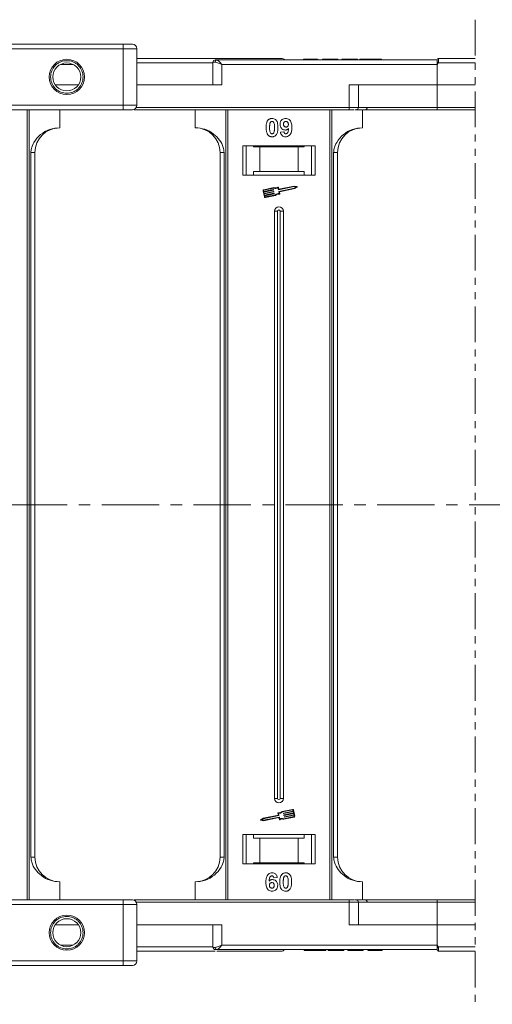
# Model space of a CAD drawing. Header units: millimetres. Extents: x -855 to 619, y 109 to 1142.
# Tile 25 of 74: x -14 to 91, y 332 to 550. Entities that reach past the tile are written whole.
import ezdxf

# ---------------------------------------------------------------- set-up
doc = ezdxf.new("R2010")
doc.units = ezdxf.units.MM
doc.linetypes.add('CENTERX2', pattern=[20.32, 12.7, -2.54, 2.54, -2.54])
doc.linetypes.add('PHANTOM2', pattern=[31.75, 15.875, -3.175, 3.175, -3.175, 3.175, -3.175])

msp = doc.modelspace()

# ---------------------------------------------------------------- linework, layer by layer
at = {"color": 3, "linetype": 'PHANTOM2', "lineweight": 9, "ltscale": 0.5}
msp.add_line((87.22, 550.023), (87.219, 331.99), dxfattribs=at)
at = {"color": 7, "linetype": 'Continuous', "lineweight": 15}
for p, q in [((9.356, 544.598), (-43.184, 544.598)), ((-43.184, 543.598), (9.356, 543.598)), ((9.356, 544.598), (9.356, 543.598)), ((9.356, 543.598), (9.356, 531.098)), ((12.356, 543.598), (9.356, 543.598)), ((12.356, 531.098), (12.356, 543.598)), ((78.786, 541.098), (30.079, 541.098)), ((49.222, 541.298), (49.222, 541.098)), ((50.766, 541.098), (50.766, 541.298)), ((52.318, 541.098), (52.318, 541.298)), ((52.427, 541.098), (52.427, 541.298)), ((53.453, 541.098), (53.453, 541.298)), ((53.453, 541.298), (54.414, 541.298)), ((54.414, 541.298), (54.414, 541.098)), ((54.414, 541.298), (56.529, 541.298)), ((56.529, 541.298), (56.529, 541.098)), ((56.529, 541.298), (56.85, 541.298)), ((56.85, 541.298), (56.85, 541.098)), ((57.683, 541.098), (57.683, 541.298)), ((57.683, 541.298), (61.209, 541.298)), ((61.209, 541.298), (61.209, 541.098)), ((61.722, 541.298), (61.722, 541.098)), ((64.101, 541.098), (64.101, 541.298)), ((66.465, 541.098), (66.465, 541.298)), ((78.786, 541.096), (78.786, 541.098)), ((79.136, 541.448), (79.136, 541.448)), ((-4.575, 540.098), (-1.713, 540.098)), ((29.198, 540.448), (12.356, 540.448)), ((29.198, 540.598), (29.198, 535.598)), ((29.707, 540.598), (29.198, 540.598)), ((31.198, 540.098), (78.786, 540.098)), ((31.198, 535.598), (31.198, 540.098)), ((79.02, 540.448), (78.786, 540.098)), ((78.786, 540.098), (78.786, 535.598)), ((87.22, 540.448), (79.02, 540.448)), ((-0.585, 535.598), (-5.702, 535.598)), ((12.356, 535.598), (31.198, 535.598)), ((59.374, 535.598), (59.374, 530.598)), ((78.786, 535.598), (59.374, 535.598)), ((61.374, 530.598), (61.374, 535.598)), ((78.786, 530.598), (78.786, 535.598)), ((78.786, 535.598), (87.22, 535.598)), ((-62.199, 530.098), (9.356, 530.098)), ((9.356, 531.098), (-61.081, 531.098)), ((-11.926, 530.098), (-11.926, 442.598)), ((-11.507, 442.598), (-11.507, 530.098)), ((-4.714, 526.098), (-4.714, 530.098)), ((9.356, 531.098), (9.356, 530.098)), ((12.356, 531.098), (9.356, 531.098)), ((11.786, 530.195), (11.786, 530.098)), ((11.786, 530.098), (59.374, 530.098)), ((59.374, 530.598), (12.222, 530.598)), ((25.286, 530.098), (25.286, 526.098)), ((32.079, 530.098), (32.079, 442.598)), ((32.498, 442.598), (32.498, 530.098)), ((55.074, 530.098), (55.074, 442.598)), ((55.493, 442.598), (55.493, 530.098)), ((59.374, 530.598), (59.374, 530.098)), ((61.374, 530.598), (59.374, 530.598)), ((60.581, 530.098), (62.286, 530.098)), ((78.786, 530.598), (61.374, 530.598)), ((62.286, 526.098), (62.286, 530.098)), ((87.22, 530.598), (78.786, 530.598)), ((78.786, 530.598), (78.786, 530.098)), ((78.786, 530.098), (87.22, 530.098)), ((44.145, 525.142), (44.914, 525.226)), ((51.786, 522.098), (35.786, 522.098)), ((35.786, 522.098), (35.786, 515.598)), ((36.536, 515.598), (36.536, 522.098)), ((38.172, 521.898), (38.172, 522.098)), ((38.172, 521.898), (39.536, 521.898)), ((39.536, 521.898), (39.536, 516.398)), ((48.036, 521.898), (39.536, 521.898)), ((48.036, 516.398), (48.036, 521.898)), ((48.036, 521.898), (49.399, 521.898)), ((49.399, 522.098), (49.399, 521.898)), ((51.036, 522.098), (51.036, 515.598)), ((51.786, 515.598), (51.786, 522.098)), ((-11.1, 520.598), (-11.1, 442.598)), ((-10.214, 520.598), (-11.1, 520.598)), ((-10.214, 442.598), (-10.214, 520.598)), ((30.786, 520.598), (31.671, 520.598)), ((30.786, 520.598), (30.786, 442.598)), ((31.671, 442.598), (31.671, 520.598)), ((55.9, 520.598), (55.9, 442.598)), ((56.786, 520.598), (55.9, 520.598)), ((56.786, 442.598), (56.786, 520.598)), ((35.786, 515.598), (51.786, 515.598)), ((39.536, 516.398), (38.172, 516.398)), ((38.172, 516.398), (38.172, 515.598)), ((48.036, 516.398), (39.536, 516.398)), ((49.399, 516.398), (48.036, 516.398)), ((49.399, 515.598), (49.399, 516.398)), ((42.704, 512.851), (40.425, 512.369)), ((42.692, 512.728), (40.45, 512.254)), ((40.453, 511.955), (42.535, 512.395)), ((43.678, 512.366), (43.584, 512.811)), ((43.769, 512.506), (43.681, 512.921)), ((47.174, 513.075), (43.713, 512.344)), ((43.786, 511.999), (47.247, 512.73)), ((47.173, 513.195), (43.804, 512.483)), ((43.896, 511.902), (47.295, 512.62)), ((47.775, 513.077), (47.173, 513.195)), ((47.616, 512.988), (47.174, 513.075)), ((47.247, 512.73), (47.616, 512.988)), ((47.295, 512.62), (47.797, 512.971)), ((40.289, 512.161), (40.581, 510.782)), ((40.404, 512.185), (40.453, 511.955)), ((42.56, 512.28), (40.477, 511.84)), ((40.477, 511.84), (40.538, 511.553)), ((40.538, 511.553), (42.62, 511.993)), ((42.645, 511.878), (40.562, 511.438)), ((40.562, 511.438), (40.623, 511.151)), ((40.623, 511.151), (42.705, 511.591)), ((42.73, 511.476), (40.647, 511.036)), ((40.647, 511.036), (40.696, 510.806)), ((40.765, 510.761), (43.008, 511.234)), ((40.789, 510.646), (43.068, 511.127)), ((42.57, 512.372), (42.582, 512.315)), ((42.655, 511.97), (42.667, 511.913)), ((42.74, 511.568), (42.752, 511.511)), ((43.857, 511.52), (43.763, 511.964)), ((43.99, 511.458), (43.896, 511.902)), ((42.786, 507.598), (42.786, 442.598)), ((42.786, 507.598), (43.501, 507.598)), ((43.501, 507.598), (43.501, 442.598)), ((44.071, 442.598), (44.071, 507.598)), ((44.786, 507.598), (44.071, 507.598)), ((44.786, 442.598), (44.786, 507.598)), ((-11.926, 442.598), (-11.926, 355.098)), ((-11.507, 355.098), (-11.507, 442.598)), ((-11.1, 442.598), (-11.1, 364.598)), ((-10.214, 364.598), (-10.214, 442.598)), ((30.786, 442.598), (30.786, 364.598)), ((31.671, 364.598), (31.671, 442.598)), ((32.079, 442.598), (32.079, 355.098)), ((32.498, 355.098), (32.498, 442.598)), ((42.786, 442.598), (42.786, 377.598)), ((43.501, 442.598), (43.501, 377.598)), ((44.071, 377.598), (44.071, 442.598)), ((44.786, 377.598), (44.786, 442.598)), ((55.074, 442.598), (55.074, 355.098)), ((55.493, 355.098), (55.493, 442.598)), ((55.9, 442.598), (55.9, 364.598)), ((56.786, 364.598), (56.786, 442.598)), ((43.501, 377.598), (42.786, 377.598)), ((44.786, 377.598), (44.071, 377.598)), ((46.782, 375.164), (44.504, 374.683)), ((46.807, 375.05), (44.564, 374.576)), ((47.282, 373.65), (46.991, 375.029)), ((40.277, 373.19), (39.775, 372.839)), ((40.324, 373.08), (39.955, 372.822)), ((43.675, 373.908), (40.277, 373.19)), ((43.786, 373.811), (40.324, 373.08)), ((40.397, 372.735), (43.859, 373.466)), ((40.398, 372.615), (43.768, 373.327)), ((43.581, 374.352), (43.675, 373.908)), ((43.715, 374.29), (43.809, 373.846)), ((43.803, 373.305), (43.891, 372.889)), ((43.893, 373.444), (43.987, 373)), ((44.832, 374.242), (44.819, 374.3)), ((44.842, 374.334), (46.925, 374.774)), ((46.949, 374.66), (44.866, 374.22)), ((44.868, 372.959), (47.146, 373.441)), ((44.879, 373.082), (47.122, 373.556)), ((44.917, 373.84), (44.904, 373.897)), ((44.927, 373.932), (47.01, 374.372)), ((47.034, 374.257), (44.951, 373.817)), ((45.002, 373.438), (44.989, 373.495)), ((45.012, 373.53), (47.095, 373.97)), ((47.119, 373.855), (45.036, 373.415)), ((46.925, 374.774), (46.876, 375.004)), ((47.01, 374.372), (46.949, 374.66)), ((47.095, 373.97), (47.034, 374.257)), ((47.167, 373.625), (47.119, 373.855)), ((39.797, 372.733), (40.398, 372.615)), ((39.955, 372.822), (40.397, 372.735)), ((51.786, 369.598), (35.786, 369.598)), ((35.786, 369.598), (35.786, 363.098)), ((36.536, 363.098), (36.536, 369.598)), ((38.172, 369.598), (38.172, 368.798)), ((38.172, 368.798), (39.536, 368.798)), ((39.536, 368.798), (39.536, 363.298)), ((39.536, 368.798), (48.036, 368.798)), ((48.036, 363.298), (48.036, 368.798)), ((48.036, 368.798), (49.399, 368.798)), ((49.399, 368.798), (49.399, 369.598)), ((51.036, 369.598), (51.036, 363.098)), ((51.786, 363.098), (51.786, 369.598)), ((-11.1, 364.598), (-10.214, 364.598)), ((30.786, 364.598), (31.671, 364.598)), ((55.9, 364.598), (56.786, 364.598)), ((35.786, 363.098), (51.786, 363.098)), ((39.536, 363.298), (38.172, 363.298)), ((38.172, 363.098), (38.172, 363.298)), ((39.536, 363.298), (48.036, 363.298)), ((49.399, 363.298), (48.036, 363.298)), ((49.399, 363.298), (49.399, 363.098)), ((43.427, 360.054), (42.658, 359.97)), ((-4.714, 359.098), (-4.714, 355.098)), ((25.286, 355.098), (25.286, 359.098)), ((62.286, 359.098), (62.286, 355.098)), ((9.356, 355.098), (-62.199, 355.098)), ((-61.081, 354.098), (9.356, 354.098)), ((9.356, 354.098), (9.356, 355.098)), ((9.356, 354.098), (9.356, 341.598)), ((9.356, 354.098), (12.356, 354.098)), ((59.374, 355.098), (11.786, 355.098)), ((11.786, 355.001), (11.786, 355.098)), ((12.222, 354.598), (59.374, 354.598)), ((12.356, 341.598), (12.356, 354.098)), ((59.374, 354.598), (59.374, 355.098)), ((59.374, 354.598), (59.374, 349.598)), ((59.374, 354.598), (61.374, 354.598)), ((60.512, 355.098), (62.286, 355.098)), ((61.374, 349.598), (61.374, 354.598)), ((61.374, 354.598), (78.786, 354.598)), ((78.786, 354.598), (78.786, 355.098)), ((87.219, 355.098), (78.786, 355.098)), ((78.786, 349.598), (78.786, 354.598)), ((78.786, 354.598), (87.219, 354.598)), ((-5.702, 349.598), (-0.585, 349.598)), ((31.198, 349.598), (12.356, 349.598)), ((29.198, 349.598), (29.198, 344.598)), ((31.198, 345.098), (31.198, 349.598)), ((59.374, 349.598), (78.786, 349.598)), ((78.786, 349.598), (78.786, 345.098)), ((87.219, 349.598), (78.786, 349.598)), ((-1.713, 345.098), (-4.575, 345.098)), ((12.356, 344.748), (29.198, 344.748)), ((29.198, 344.598), (29.707, 344.598)), ((78.786, 345.098), (31.198, 345.098)), ((78.786, 345.098), (79.02, 344.748)), ((79.02, 344.748), (87.219, 344.748)), ((30.079, 344.098), (78.786, 344.098)), ((49.414, 344.098), (49.414, 343.898)), ((51.779, 343.898), (51.779, 344.098)), ((54.158, 344.098), (54.158, 343.898)), ((54.67, 343.898), (54.67, 344.098)), ((54.67, 343.898), (58.196, 343.898)), ((58.196, 344.098), (58.196, 343.898)), ((59.029, 344.098), (59.029, 343.898)), ((59.029, 343.898), (59.35, 343.898)), ((59.35, 344.098), (59.35, 343.898)), ((59.35, 343.898), (61.465, 343.898)), ((61.465, 343.898), (61.465, 344.098)), ((61.465, 343.898), (62.427, 343.898)), ((62.427, 344.098), (62.427, 343.898)), ((63.453, 344.098), (63.453, 343.898)), ((63.562, 344.098), (63.562, 343.898)), ((65.113, 344.098), (65.113, 343.898)), ((66.658, 344.098), (66.658, 343.898)), ((79.136, 343.748), (79.136, 343.748)), ((9.356, 341.598), (-43.184, 341.598)), ((-43.184, 340.598), (9.356, 340.598)), ((9.356, 340.598), (9.356, 341.598)), ((9.356, 341.598), (12.356, 341.598))]:
    msp.add_line(p, q, dxfattribs=at)
at = {"color": 1, "linetype": 'CENTERX2', "lineweight": 13}
msp.add_line((444.01, 442.598), (-394.073, 442.598), dxfattribs=at)
at = {"color": 7, "linetype": 'Continuous', "lineweight": 15}
for centre, radius in [((-3.144, 537.348), 3.9), ((-3.144, 537.348), 3.1), ((-3.144, 347.848), 3.9), ((-3.144, 347.848), 3.1)]:
    msp.add_circle(centre, radius, dxfattribs=at)
for centre, radius, start, end in [((11.356, 543.598), 1, 0, 90), ((29.698, 540.598), 0.5, 90, 180), ((30.154, 540.653), 0.451, 99.5202, 187.08135), ((44.286, 540.448), 1, 41.2946, 90), ((79.136, 541.098), 0.35, 89.99809, 179.99959), ((43.242, 473.521), 75.89, 61.87179, 62.07191), ((11.356, 531.098), 1, 270, 0), ((60.874, 530.598), 0.5, 270, 0), ((62.857, 530.598), 0.5, 270, 0), ((-4.714, 520.598), 5.5, 90, 180), ((25.286, 520.598), 5.5, 0, 90), ((62.286, 520.598), 5.5, 90, 180), ((42.541, 512.366), 0.0294, 11.9297, 101.9297), ((43.057, 513.649), 0.99, 248.37041, 302.16635), ((43.057, 513.649), 0.873, 246.11204, 307.44471), ((43.624, 512.909), 0.0587, 11.9297, 127.44471), ((43.798, 512.512), 0.0294, 191.9297, 281.9297), ((47.763, 513.019), 0.0587, 304.95116, 78.90824), ((40.462, 512.197), 0.176, 101.9297, 191.9297), ((40.462, 512.197), 0.0587, 101.9297, 191.9297), ((40.753, 510.818), 0.176, 191.9297, 281.9297), ((40.753, 510.818), 0.0587, 191.9297, 281.9297), ((42.554, 512.309), 0.0294, 281.9297, 11.9297), ((42.626, 511.964), 0.0294, 11.9297, 101.9297), ((42.639, 511.907), 0.0294, 281.9297, 11.9297), ((42.711, 511.562), 0.0294, 11.9297, 101.9297), ((42.724, 511.505), 0.0294, 281.9297, 11.9297), ((43.714, 510.54), 0.99, 81.69305, 135.48899), ((43.714, 510.54), 0.873, 76.41469, 137.74736), ((43.707, 512.373), 0.0294, 191.9297, 281.9297), ((43.792, 511.97), 0.0294, 101.9297, 191.9297), ((43.933, 511.446), 0.0587, 256.41469, 11.9297), ((43.786, 507.598), 1, 0, 180), ((43.786, 507.598), 0.285, 0, 180), ((43.786, 377.598), 1, 180, 0), ((43.786, 377.598), 0.285, 180, 0), ((46.819, 374.992), 0.176, 11.9297, 101.9297), ((46.819, 374.992), 0.0587, 11.9297, 101.9297), ((39.808, 372.791), 0.0587, 124.95116, 258.90824), ((43.639, 374.365), 0.0587, 76.41469, 191.9297), ((43.858, 375.27), 0.873, 256.41469, 317.74736), ((43.858, 375.27), 0.99, 261.69305, 315.48899), ((43.774, 373.299), 0.0294, 11.9297, 101.9297), ((43.78, 373.84), 0.0294, 281.9297, 11.9297), ((43.865, 373.438), 0.0294, 11.9297, 101.9297), ((43.948, 372.901), 0.0587, 191.9297, 307.44471), ((44.514, 372.161), 0.873, 66.11204, 127.44471), ((44.514, 372.161), 0.99, 68.37041, 122.16635), ((44.848, 374.306), 0.0294, 101.9297, 191.9297), ((44.86, 374.248), 0.0294, 191.9297, 281.9297), ((44.933, 373.904), 0.0294, 101.9297, 191.9297), ((44.945, 373.846), 0.0294, 191.9297, 281.9297), ((45.018, 373.501), 0.0294, 101.9297, 191.9297), ((45.03, 373.444), 0.0294, 191.9297, 281.9297), ((47.11, 373.613), 0.0587, 281.9297, 11.9297), ((47.11, 373.613), 0.176, 281.9297, 11.9297), ((-4.714, 364.598), 5.5, 180, 270), ((25.286, 364.598), 5.5, 270, 0), ((62.286, 364.598), 5.5, 180, 270), ((11.356, 354.098), 1, 0, 90), ((60.874, 354.598), 0.5, 0, 90), ((62.857, 354.598), 0.5, 0, 90), ((29.698, 344.598), 0.5, 180, 270), ((30.154, 344.542), 0.451, 172.91869, 260.47981), ((43.242, 411.675), 75.89, 297.92809, 298.12821), ((44.286, 344.748), 1, 270, 319.04573), ((79.136, 344.098), 0.35, 180.00041, 270.00191), ((11.356, 341.598), 1, 270, 0)]:
    msp.add_arc(centre, radius, start, end, dxfattribs=at)
for points, knots in [([(11.356, 544.598), (11.33, 544.598), (11.288, 544.598), (11.039, 544.598), (10.78, 544.598), (10.462, 544.598), (9.996, 544.598), (9.608, 544.598), (9.356, 544.598)], [0, 0, 0, 0, 0.2394429, 0.3698071, 0.5000001, 0.6303641, 0.7605571, 1, 1, 1, 1]), ([(-6.744, 537.348), (-6.695, 537.8), (-6.621, 538.499), (-6.172, 539.339), (-5.707, 539.911), (-5.134, 540.379), (-4.295, 540.813), (-3.144, 541.035), (-1.992, 540.813), (-1.153, 540.379), (-0.58, 539.911), (-0.115, 539.339), (0.333, 538.5), (0.408, 537.8), (0.456, 537.348)], [0, 0, 0, 0, 0.1197215, 0.184837, 0.25, 0.3151155, 0.3802785, 0.5, 0.6197215, 0.684837, 0.75, 0.8151155, 0.8802785, 1, 1, 1, 1]), ([(44.286, 541.448), (44.24, 541.448), (44.146, 541.448), (43.375, 541.448), (42.209, 541.448), (40.738, 541.448), (39.09, 541.448), (37.15, 541.448), (34.194, 541.448), (30.76, 541.448), (26.983, 541.448), (23.747, 541.448), (20.103, 541.448), (16.187, 541.448), (13.595, 541.448), (12.356, 541.448)], [0, 0, 0, 0, 0.078067, 0.1585157, 0.2411878, 0.3057888, 0.3703792, 0.4363341, 0.5022783, 0.6340035, 0.6986045, 0.7631949, 0.8458763, 0.9263228, 1, 1, 1, 1]), ([(30.079, 541.098), (30.147, 541.081), (30.291, 541.045), (30.57, 540.795), (30.88, 540.465), (31.091, 540.221), (31.198, 540.098)], [0, 0, 0, 0, 0.2343588, 0.4982155, 0.7484812, 1, 1, 1, 1]), ([(50.766, 541.298), (50.632, 541.298), (50.328, 541.298), (49.877, 541.298), (49.518, 541.298), (49.263, 541.298), (49.238, 541.298), (49.222, 541.298)], [0, 0, 0, 0, 0.1552919, 0.3531453, 0.543243, 0.704067, 1, 1, 1, 1]), ([(52.318, 541.298), (52.264, 541.298), (52.156, 541.298), (51.852, 541.298), (51.387, 541.298), (51, 541.298), (50.766, 541.298)], [0, 0, 0, 0, 0.2064605, 0.4135145, 0.6452106, 1, 1, 1, 1]), ([(64.101, 541.298), (63.967, 541.298), (63.563, 541.298), (62.903, 541.298), (62.282, 541.298), (61.856, 541.298), (61.731, 541.298), (61.723, 541.298), (61.722, 541.298)], [0, 0, 0, 0, 0.1021706, 0.3092201, 0.51365, 0.6922749, 0.9324126, 1, 1, 1, 1]), ([(66.465, 541.298), (66.462, 541.298), (66.451, 541.298), (66.31, 541.298), (65.918, 541.298), (65.344, 541.298), (64.704, 541.298), (64.283, 541.298), (64.101, 541.298)], [0, 0, 0, 0, 0.1018882, 0.3073435, 0.4929627, 0.6786474, 0.8607914, 1, 1, 1, 1]), ([(78.786, 540.572), (78.786, 540.665), (78.786, 540.85), (78.786, 541.012), (78.786, 541.042), (78.786, 541.051)], [0, 0, 0, 0, 0.412717, 0.8254516, 1, 1, 1, 1]), ([(79.136, 541.448), (79.136, 541.44), (79.137, 541.427), (79.136, 541.324), (79.134, 541.179), (79.122, 540.995), (79.103, 540.813), (79.073, 540.626), (79.037, 540.504), (79.02, 540.448)], [0, 0, 0, 0, 0.1718456, 0.312445, 0.4991009, 0.6298393, 0.7575038, 0.8890244, 1, 1, 1, 1]), ([(87.22, 541.448), (87.162, 541.448), (85.795, 541.448), (83.114, 541.448), (80.449, 541.448), (79.136, 541.448)], [0.83860985, 0.83860985, 0.83860985, 0.83860985, 0.84218524, 0.92228073, 1, 1, 1, 1]), ([(31.198, 540.098), (30.928, 540.214), (30.51, 540.395), (30.011, 540.566), (29.802, 540.588), (29.707, 540.598)], [0, 0, 0, 0, 0.4984129, 0.772928, 1, 1, 1, 1]), ([(0.456, 537.348), (0.408, 536.895), (0.333, 536.196), (-0.115, 535.357), (-0.58, 534.785), (-1.153, 534.317), (-1.992, 533.883), (-3.144, 533.66), (-4.295, 533.883), (-5.134, 534.317), (-5.707, 534.785), (-6.172, 535.357), (-6.621, 536.196), (-6.695, 536.895), (-6.744, 537.348)], [0, 0, 0, 0, 0.1197215, 0.184837, 0.25, 0.3151155, 0.3802785, 0.5, 0.6197215, 0.684837, 0.75, 0.8151155, 0.8802785, 1, 1, 1, 1]), ([(9.356, 530.098), (9.608, 530.098), (9.996, 530.098), (10.462, 530.098), (10.78, 530.098), (11.039, 530.098), (11.288, 530.098), (11.33, 530.098), (11.356, 530.098)], [0, 0, 0, 0, 0.2394429, 0.3696359, 0.4999999, 0.6301929, 0.7605571, 1, 1, 1, 1]), ([(59.374, 530.098), (59.517, 530.098), (59.81, 530.098), (60.172, 530.098), (60.342, 530.098), (60.406, 530.098)], [0, 0, 0, 0, 0.3748158, 0.7664972, 1, 1, 1, 1]), ([(62.434, 530.098), (62.821, 530.098), (64.162, 530.098), (66.909, 530.098), (70.633, 530.098), (74.72, 530.098), (77.445, 530.098), (78.786, 530.098)], [0, 0, 0, 0, 0.0792642, 0.2739294, 0.5229011, 0.7650927, 1, 1, 1, 1]), ([(40.965, 526.125), (40.968, 526.259), (40.973, 526.562), (41.045, 527.091), (41.185, 527.513), (41.344, 527.72), (41.361, 527.743)], [0, 0, 0, 0, 0.2367308, 0.5375555, 0.9496679, 1, 1, 1, 1]), ([(41.361, 527.743), (41.406, 527.793), (41.496, 527.895), (41.665, 528.01), (41.853, 528.093), (42.022, 528.132), (42.164, 528.147), (42.237, 528.148), (42.273, 528.149)], [0, 0, 0, 0, 0.1937762, 0.3936, 0.5878635, 0.7889077, 0.894169, 1, 1, 1, 1]), ([(42.273, 528.149), (42.408, 528.139), (42.68, 528.119), (43.033, 527.92), (43.304, 527.627), (43.556, 527.026), (43.57, 526.503), (43.581, 526.117)], [0, 0, 0, 0, 0.147566, 0.2966882, 0.4312776, 0.580404, 1, 1, 1, 1]), ([(44.042, 526.845), (44.05, 526.979), (44.065, 527.249), (44.233, 527.629), (44.512, 527.925), (44.883, 528.119), (45.158, 528.139), (45.3, 528.149)], [0, 0, 0, 0, 0.1979267, 0.3977284, 0.5974133, 0.7905838, 1, 1, 1, 1]), ([(45.3, 528.149), (45.436, 528.139), (45.707, 528.117), (46.068, 527.915), (46.359, 527.61), (46.599, 527.075), (46.653, 526.566), (46.657, 526.211), (46.658, 526.152)], [0, 0, 0, 0, 0.148288, 0.2977445, 0.4437132, 0.6077915, 0.9347078, 1, 1, 1, 1]), ([(-4.714, 526.098), (-5.474, 526.021), (-6.994, 525.869), (-9.016, 524.679), (-10.348, 523.128), (-11.008, 521.684), (-11.075, 520.892), (-11.1, 520.598)], [0, 0, 0, 0, 0.2490962, 0.4982428, 0.745205, 0.90541, 1, 1, 1, 1]), ([(31.671, 520.598), (31.628, 520.989), (31.516, 521.987), (30.693, 523.441), (29.323, 524.854), (27.458, 525.891), (26.007, 526.029), (25.286, 526.098)], [0, 0, 0, 0, 0.1257134, 0.3212757, 0.5244662, 0.763484, 1, 1, 1, 1]), ([(41.358, 524.509), (41.319, 524.563), (41.239, 524.673), (41.131, 524.91), (41.041, 525.217), (40.991, 525.554), (40.969, 525.858), (40.966, 526.036), (40.965, 526.125)], [0, 0, 0, 0, 0.11844057, 0.2393457, 0.45959323, 0.68492476, 0.84223987, 1, 1, 1, 1]), ([(41.735, 526.125), (41.735, 526.192), (41.736, 526.325), (41.742, 526.506), (41.752, 526.667), (41.766, 526.808), (41.785, 526.951), (41.808, 527.043), (41.82, 527.09)], [0, 0, 0, 0, 0.2059417, 0.4119594, 0.558149, 0.7045024, 0.8518015, 1, 1, 1, 1]), ([(42.273, 524.764), (42.205, 524.773), (42.094, 524.786), (41.966, 524.874), (41.862, 525.027), (41.769, 525.301), (41.741, 525.691), (41.737, 525.98), (41.735, 526.125)], [0, 0, 0, 0, 0.12537017, 0.20229032, 0.27917881, 0.46475759, 0.73058183, 1, 1, 1, 1]), ([(41.82, 527.09), (41.844, 527.159), (41.882, 527.271), (41.99, 527.397), (42.114, 527.463), (42.213, 527.48), (42.267, 527.482), (42.273, 527.482)], [0, 0, 0, 0, 0.3348035, 0.5425606, 0.750382, 0.9707212, 1, 1, 1, 1]), ([(42.273, 527.482), (42.33, 527.477), (42.432, 527.467), (42.564, 527.391), (42.677, 527.243), (42.773, 526.968), (42.807, 526.576), (42.81, 526.276), (42.811, 526.125)], [0, 0, 0, 0, 0.10461361, 0.18881412, 0.27351189, 0.44412695, 0.71948087, 1, 1, 1, 1]), ([(42.811, 526.125), (42.811, 526.058), (42.81, 525.925), (42.804, 525.744), (42.794, 525.583), (42.78, 525.44), (42.762, 525.297), (42.738, 525.204), (42.726, 525.157)], [0, 0, 0, 0, 0.2052705, 0.4106164, 0.5571497, 0.7038442, 0.8514711, 1, 1, 1, 1]), ([(43.581, 526.117), (43.578, 525.984), (43.573, 525.68), (43.503, 525.162), (43.364, 524.742), (43.208, 524.534), (43.185, 524.504)], [0, 0, 0, 0, 0.2372812, 0.5385907, 0.9326774, 1, 1, 1, 1]), ([(45.224, 525.585), (45.089, 525.597), (44.816, 525.622), (44.465, 525.838), (44.198, 526.144), (44.06, 526.499), (44.048, 526.74), (44.042, 526.845)], [0, 0, 0, 0, 0.2101886, 0.4217733, 0.6236035, 0.8370344, 1, 1, 1, 1]), ([(44.811, 526.884), (44.816, 526.97), (44.822, 527.109), (44.897, 527.288), (45.006, 527.395), (45.149, 527.469), (45.256, 527.478), (45.315, 527.482)], [0, 0, 0, 0, 0.2913202, 0.4655393, 0.6416315, 0.798664, 1, 1, 1, 1]), ([(45.354, 526.252), (45.286, 526.258), (45.161, 526.269), (44.997, 526.362), (44.886, 526.493), (44.821, 526.674), (44.815, 526.806), (44.811, 526.884)], [0, 0, 0, 0, 0.2139369, 0.3980753, 0.58309068, 0.75166574, 1, 1, 1, 1]), ([(45.947, 525.92), (45.901, 525.871), (45.807, 525.772), (45.66, 525.684), (45.533, 525.632), (45.434, 525.604), (45.331, 525.589), (45.26, 525.586), (45.224, 525.585)], [0, 0, 0, 0, 0.2434912, 0.4962659, 0.6182099, 0.7417038, 0.8701584, 1, 1, 1, 1]), ([(46.658, 526.152), (46.655, 526.018), (46.646, 525.617), (46.555, 525.061), (46.277, 524.553), (45.93, 524.25), (45.561, 524.112), (45.327, 524.102), (45.243, 524.098)], [0, 0, 0, 0, 0.14233715, 0.4291269, 0.58994334, 0.75120549, 0.90989458, 1, 1, 1, 1]), ([(45.315, 527.482), (45.383, 527.475), (45.52, 527.461), (45.694, 527.344), (45.823, 527.186), (45.88, 527.003), (45.886, 526.883), (45.888, 526.827)], [0, 0, 0, 0, 0.20795454, 0.42040568, 0.62731968, 0.82770747, 1, 1, 1, 1]), ([(45.341, 524.764), (45.395, 524.77), (45.503, 524.781), (45.655, 524.88), (45.796, 525.05), (45.906, 525.412), (45.93, 525.713), (45.947, 525.92)], [0, 0, 0, 0, 0.1120155, 0.2243547, 0.3677679, 0.565827, 1, 1, 1, 1]), ([(45.888, 526.827), (45.884, 526.747), (45.876, 526.615), (45.79, 526.446), (45.669, 526.336), (45.52, 526.262), (45.409, 526.255), (45.354, 526.252)], [0, 0, 0, 0, 0.2673945, 0.4472142, 0.6271221, 0.8130653, 1, 1, 1, 1]), ([(62.286, 526.098), (61.526, 526.021), (60.006, 525.869), (57.984, 524.679), (56.652, 523.128), (55.992, 521.684), (55.925, 520.892), (55.9, 520.598)], [0, 0, 0, 0, 0.2490962, 0.4982428, 0.745205, 0.90541, 1, 1, 1, 1]), ([(42.273, 524.098), (42.206, 524.1), (42.071, 524.105), (41.873, 524.148), (41.683, 524.226), (41.538, 524.325), (41.431, 524.423), (41.382, 524.48), (41.358, 524.509)], [0, 0, 0, 0, 0.1926347, 0.388697, 0.5820148, 0.7830443, 0.8909593, 1, 1, 1, 1]), ([(42.726, 525.157), (42.702, 525.088), (42.664, 524.976), (42.557, 524.851), (42.435, 524.785), (42.336, 524.767), (42.281, 524.765), (42.273, 524.764)], [0, 0, 0, 0, 0.3336776, 0.5404125, 0.7472639, 0.9612091, 1, 1, 1, 1]), ([(43.185, 524.504), (43.141, 524.454), (43.05, 524.352), (42.882, 524.236), (42.693, 524.153), (42.523, 524.115), (42.382, 524.1), (42.309, 524.099), (42.273, 524.098)], [0, 0, 0, 0, 0.1937693, 0.3935642, 0.587886, 0.7891312, 0.8942826, 1, 1, 1, 1]), ([(45.243, 524.098), (45.107, 524.109), (44.861, 524.129), (44.547, 524.311), (44.305, 524.591), (44.19, 524.888), (44.155, 525.088), (44.145, 525.142)], [0, 0, 0, 0, 0.2427882, 0.4388655, 0.6348012, 0.9009361, 1, 1, 1, 1]), ([(44.914, 525.226), (44.927, 525.146), (44.948, 525.023), (45.038, 524.879), (45.143, 524.801), (45.249, 524.769), (45.316, 524.766), (45.341, 524.764)], [0, 0, 0, 0, 0.3447142, 0.5290593, 0.7142089, 0.8921959, 1, 1, 1, 1]), ([(-11.1, 364.598), (-11.056, 364.207), (-10.945, 363.208), (-10.121, 361.754), (-8.751, 360.341), (-6.886, 359.305), (-5.436, 359.167), (-4.714, 359.098)], [0, 0, 0, 0, 0.1257134, 0.3212757, 0.5244662, 0.763484, 1, 1, 1, 1]), ([(25.286, 359.098), (26.046, 359.174), (27.566, 359.327), (29.588, 360.517), (30.92, 362.067), (31.58, 363.511), (31.647, 364.304), (31.671, 364.598)], [0, 0, 0, 0, 0.24909619, 0.49824278, 0.74520496, 0.90540997, 1, 1, 1, 1]), ([(55.9, 364.598), (55.944, 364.207), (56.055, 363.208), (56.879, 361.754), (58.249, 360.341), (60.114, 359.305), (61.564, 359.167), (62.286, 359.098)], [0, 0, 0, 0, 0.1257134, 0.3212757, 0.5244662, 0.763484, 1, 1, 1, 1]), ([(40.914, 359.044), (40.917, 359.177), (40.926, 359.579), (41.016, 360.135), (41.295, 360.643), (41.641, 360.946), (42.011, 361.083), (42.245, 361.094), (42.329, 361.098)], [0, 0, 0, 0, 0.1423372, 0.4291269, 0.5899433, 0.7512055, 0.9098946, 1, 1, 1, 1]), ([(42.231, 360.431), (42.177, 360.426), (42.068, 360.415), (41.916, 360.315), (41.774, 360.143), (41.666, 359.781), (41.641, 359.481), (41.625, 359.276)], [0, 0, 0, 0, 0.1120492, 0.2243802, 0.3701146, 0.5702758, 1, 1, 1, 1]), ([(42.658, 359.97), (42.645, 360.047), (42.626, 360.169), (42.535, 360.314), (42.43, 360.394), (42.322, 360.427), (42.256, 360.43), (42.231, 360.431)], [0, 0, 0, 0, 0.33384, 0.5245467, 0.7163724, 0.8918244, 1, 1, 1, 1]), ([(42.329, 361.098), (42.465, 361.087), (42.711, 361.068), (43.024, 360.884), (43.265, 360.607), (43.38, 360.31), (43.416, 360.111), (43.427, 360.054)], [0, 0, 0, 0, 0.2426908, 0.4390024, 0.635006, 0.8950587, 1, 1, 1, 1]), ([(43.991, 359.079), (43.993, 359.212), (43.998, 359.515), (44.071, 360.043), (44.212, 360.463), (44.369, 360.669), (44.387, 360.692)], [0, 0, 0, 0, 0.2373811, 0.5389182, 0.9490817, 1, 1, 1, 1]), ([(44.387, 360.692), (44.431, 360.742), (44.521, 360.844), (44.69, 360.959), (44.879, 361.042), (45.048, 361.08), (45.189, 361.095), (45.262, 361.097), (45.299, 361.098)], [0, 0, 0, 0, 0.1937762, 0.3936, 0.5878635, 0.7889077, 0.894169, 1, 1, 1, 1]), ([(44.76, 359.071), (44.761, 359.137), (44.762, 359.271), (44.767, 359.451), (44.778, 359.613), (44.792, 359.756), (44.81, 359.898), (44.834, 359.992), (44.846, 360.039)], [0, 0, 0, 0, 0.20527, 0.4106157, 0.5571475, 0.7038444, 0.8514751, 1, 1, 1, 1]), ([(44.846, 360.039), (44.869, 360.108), (44.908, 360.22), (45.016, 360.346), (45.139, 360.412), (45.238, 360.429), (45.292, 360.431), (45.299, 360.431)], [0, 0, 0, 0, 0.3348035, 0.5425606, 0.750382, 0.9707212, 1, 1, 1, 1]), ([(45.299, 361.098), (45.365, 361.096), (45.5, 361.091), (45.698, 361.047), (45.889, 360.97), (46.033, 360.871), (46.14, 360.773), (46.189, 360.715), (46.214, 360.687)], [0, 0, 0, 0, 0.1926273, 0.3886837, 0.5820134, 0.7832006, 0.8910383, 1, 1, 1, 1]), ([(45.299, 360.431), (45.356, 360.425), (45.457, 360.415), (45.586, 360.341), (45.696, 360.2), (45.796, 359.929), (45.832, 359.532), (45.835, 359.226), (45.837, 359.071)], [0, 0, 0, 0, 0.1056461, 0.1862213, 0.267042, 0.4315406, 0.7127076, 1, 1, 1, 1]), ([(46.214, 360.687), (46.253, 360.633), (46.332, 360.523), (46.438, 360.291), (46.528, 359.996), (46.578, 359.665), (46.603, 359.355), (46.605, 359.165), (46.606, 359.071)], [0, 0, 0, 0, 0.11843199, 0.23932891, 0.44943356, 0.66417845, 0.83182006, 1, 1, 1, 1]), ([(42.271, 357.047), (42.136, 357.057), (41.865, 357.078), (41.505, 357.279), (41.213, 357.584), (40.973, 358.12), (40.918, 358.631), (40.915, 358.986), (40.914, 359.044)], [0, 0, 0, 0, 0.1482689, 0.2976473, 0.4424214, 0.6078512, 0.9356585, 1, 1, 1, 1]), ([(41.625, 359.276), (41.671, 359.324), (41.766, 359.422), (41.911, 359.514), (42.038, 359.563), (42.137, 359.591), (42.241, 359.607), (42.312, 359.609), (42.348, 359.611)], [0, 0, 0, 0, 0.2436536, 0.4957602, 0.6178923, 0.7415029, 0.8700251, 1, 1, 1, 1]), ([(41.683, 358.369), (41.688, 358.451), (41.696, 358.587), (41.787, 358.757), (41.91, 358.865), (42.058, 358.934), (42.166, 358.941), (42.218, 358.944)], [0, 0, 0, 0, 0.2767209, 0.4568705, 0.6370074, 0.8240683, 1, 1, 1, 1]), ([(42.256, 357.713), (42.188, 357.72), (42.052, 357.735), (41.876, 357.852), (41.75, 358.009), (41.692, 358.191), (41.686, 358.311), (41.683, 358.369)], [0, 0, 0, 0, 0.2079047, 0.4199807, 0.6306256, 0.821735, 1, 1, 1, 1]), ([(42.218, 358.944), (42.285, 358.939), (42.411, 358.929), (42.571, 358.834), (42.69, 358.699), (42.752, 358.515), (42.757, 358.382), (42.76, 358.312)], [0, 0, 0, 0, 0.2137567, 0.3949441, 0.5765849, 0.7773109, 1, 1, 1, 1]), ([(42.76, 358.312), (42.756, 358.226), (42.75, 358.088), (42.677, 357.909), (42.566, 357.8), (42.422, 357.726), (42.315, 357.718), (42.256, 357.713)], [0, 0, 0, 0, 0.28869741, 0.46355259, 0.63994173, 0.80180841, 1, 1, 1, 1]), ([(43.529, 358.351), (43.522, 358.217), (43.506, 357.947), (43.34, 357.565), (43.055, 357.266), (42.682, 357.075), (42.408, 357.056), (42.271, 357.047)], [0, 0, 0, 0, 0.1978309, 0.3972998, 0.5989102, 0.7987412, 1, 1, 1, 1]), ([(42.348, 359.611), (42.483, 359.598), (42.756, 359.574), (43.104, 359.358), (43.37, 359.056), (43.511, 358.703), (43.524, 358.459), (43.529, 358.351)], [0, 0, 0, 0, 0.2102159, 0.4219747, 0.6200164, 0.8310369, 1, 1, 1, 1]), ([(45.299, 357.047), (45.163, 357.057), (44.892, 357.077), (44.538, 357.275), (44.25, 357.589), (44.016, 358.2), (44.001, 358.72), (43.991, 359.079)], [0, 0, 0, 0, 0.1475277, 0.2965695, 0.43214, 0.6087374, 1, 1, 1, 1]), ([(45.299, 357.713), (45.231, 357.721), (45.121, 357.734), (44.992, 357.821), (44.889, 357.971), (44.796, 358.243), (44.766, 358.633), (44.762, 358.924), (44.76, 359.071)], [0, 0, 0, 0, 0.125351, 0.2021974, 0.2791824, 0.4597421, 0.727968, 1, 1, 1, 1]), ([(45.751, 358.106), (45.728, 358.037), (45.69, 357.925), (45.582, 357.8), (45.461, 357.734), (45.362, 357.716), (45.307, 357.714), (45.299, 357.713)], [0, 0, 0, 0, 0.3336776, 0.5404125, 0.7472639, 0.9612091, 1, 1, 1, 1]), ([(45.837, 359.071), (45.837, 359.004), (45.836, 358.871), (45.83, 358.69), (45.82, 358.529), (45.806, 358.387), (45.787, 358.245), (45.763, 358.152), (45.751, 358.106)], [0, 0, 0, 0, 0.2059417, 0.4119594, 0.558149, 0.7045024, 0.8518015, 1, 1, 1, 1]), ([(46.606, 359.071), (46.604, 358.937), (46.599, 358.634), (46.528, 358.114), (46.391, 357.691), (46.233, 357.483), (46.211, 357.453)], [0, 0, 0, 0, 0.23662863, 0.5373614, 0.93298636, 1, 1, 1, 1]), ([(46.211, 357.453), (46.166, 357.403), (46.076, 357.301), (45.907, 357.185), (45.718, 357.102), (45.549, 357.064), (45.408, 357.049), (45.335, 357.047), (45.299, 357.047)], [0, 0, 0, 0, 0.1937693, 0.3935642, 0.587886, 0.7891312, 0.8942826, 1, 1, 1, 1]), ([(11.356, 355.098), (11.33, 355.098), (11.288, 355.098), (11.039, 355.098), (10.781, 355.098), (10.462, 355.098), (9.996, 355.098), (9.608, 355.098), (9.356, 355.098)], [0, 0, 0, 0, 0.2394429, 0.3696359, 0.4999999, 0.6301929, 0.7605571, 1, 1, 1, 1]), ([(60.337, 355.098), (60.295, 355.098), (60.146, 355.098), (59.809, 355.098), (59.517, 355.098), (59.374, 355.098)], [0, 0, 0, 0, 0.1658977, 0.5921255, 1, 1, 1, 1]), ([(78.786, 355.098), (77.445, 355.098), (74.721, 355.098), (70.634, 355.098), (66.909, 355.098), (64.171, 355.098), (62.84, 355.098), (62.461, 355.098)], [0, 0, 0, 0, 0.2353273, 0.4779526, 0.7274114, 0.9224054, 1, 1, 1, 1]), ([(-6.744, 347.848), (-6.695, 348.3), (-6.621, 348.999), (-6.172, 349.839), (-5.707, 350.411), (-5.134, 350.879), (-4.295, 351.313), (-3.144, 351.535), (-1.992, 351.313), (-1.153, 350.879), (-0.58, 350.411), (-0.115, 349.839), (0.333, 349), (0.408, 348.3), (0.456, 347.848)], [0, 0, 0, 0, 0.1197215, 0.184837, 0.25, 0.3151155, 0.3802785, 0.5, 0.6197215, 0.684837, 0.75, 0.8151155, 0.8802785, 1, 1, 1, 1]), ([(0.456, 347.848), (0.408, 347.395), (0.333, 346.696), (-0.115, 345.857), (-0.58, 345.285), (-1.153, 344.817), (-1.992, 344.383), (-3.144, 344.16), (-4.295, 344.383), (-5.134, 344.817), (-5.707, 345.285), (-6.172, 345.857), (-6.621, 346.696), (-6.695, 347.395), (-6.744, 347.848)], [0, 0, 0, 0, 0.1197215, 0.184837, 0.25, 0.3151155, 0.3802785, 0.5, 0.6197215, 0.684837, 0.75, 0.8151155, 0.8802785, 1, 1, 1, 1]), ([(29.707, 344.598), (29.802, 344.608), (30.011, 344.629), (30.51, 344.801), (30.928, 344.981), (31.198, 345.098)], [0, 0, 0, 0, 0.2270634, 0.5015869, 1, 1, 1, 1]), ([(31.198, 345.098), (31.091, 344.975), (30.88, 344.73), (30.57, 344.4), (30.291, 344.15), (30.147, 344.115), (30.079, 344.098)], [0, 0, 0, 0, 0.2515188, 0.5017844, 0.7656323, 1, 1, 1, 1]), ([(78.786, 344.098), (78.786, 344.109), (78.786, 344.131), (78.786, 344.303), (78.786, 344.489), (78.786, 344.605), (78.786, 344.623)], [0, 0, 0, 0, 0.3133566, 0.6267132, 0.9400698, 1, 1, 1, 1]), ([(79.02, 344.748), (79.037, 344.691), (79.074, 344.568), (79.103, 344.382), (79.122, 344.2), (79.134, 344.017), (79.136, 343.871), (79.137, 343.768), (79.136, 343.755), (79.136, 343.748)], [0, 0, 0, 0, 0.1119973, 0.2448439, 0.3691679, 0.5008987, 0.6875333, 0.8281382, 1, 1, 1, 1]), ([(12.356, 343.748), (13.595, 343.748), (16.187, 343.748), (20.104, 343.748), (23.744, 343.748), (26.969, 343.748), (28.793, 343.748), (29.695, 343.748)], [0, 0, 0, 0, 0.2021299, 0.4228299, 0.6496225, 0.8268409, 1, 1, 1, 1]), ([(30.082, 343.748), (30.878, 343.748), (32.579, 343.748), (35.742, 343.748), (38.537, 343.748), (40.738, 343.748), (42.21, 343.748), (43.375, 343.748), (44.146, 343.748), (44.24, 343.748), (44.286, 343.748)], [0, 0, 0, 0, 0.0926101, 0.1979481, 0.4083634, 0.5115557, 0.6147313, 0.7468049, 0.8753124, 1, 1, 1, 1]), ([(49.414, 343.898), (49.418, 343.898), (49.428, 343.898), (49.57, 343.898), (49.961, 343.898), (50.535, 343.898), (51.175, 343.898), (51.596, 343.898), (51.779, 343.898)], [0, 0, 0, 0, 0.1018882, 0.3073435, 0.4929627, 0.6786474, 0.8607914, 1, 1, 1, 1]), ([(51.779, 343.898), (51.912, 343.898), (52.316, 343.898), (52.976, 343.898), (53.598, 343.898), (54.023, 343.898), (54.148, 343.898), (54.156, 343.898), (54.158, 343.898)], [0, 0, 0, 0, 0.1021706, 0.3092201, 0.51365, 0.6922749, 0.9324126, 1, 1, 1, 1]), ([(63.562, 343.898), (63.616, 343.898), (63.724, 343.898), (64.028, 343.898), (64.493, 343.898), (64.879, 343.898), (65.113, 343.898)], [0, 0, 0, 0, 0.2064605, 0.4135145, 0.6452106, 1, 1, 1, 1]), ([(65.113, 343.898), (65.247, 343.898), (65.551, 343.898), (66.003, 343.898), (66.362, 343.898), (66.616, 343.898), (66.641, 343.898), (66.658, 343.898)], [0, 0, 0, 0, 0.1552919, 0.3531453, 0.543243, 0.704067, 1, 1, 1, 1]), ([(79.136, 343.748), (80.449, 343.748), (83.115, 343.748), (85.795, 343.748), (87.161, 343.748), (87.219, 343.748)], [0, 0, 0, 0, 0.07772396, 0.15782403, 0.16137013, 0.16137013, 0.16137013, 0.16137013]), ([(9.356, 340.598), (9.608, 340.598), (9.996, 340.598), (10.462, 340.598), (10.781, 340.598), (11.039, 340.598), (11.288, 340.598), (11.33, 340.598), (11.356, 340.598)], [0, 0, 0, 0, 0.2394429, 0.3698071, 0.5000001, 0.6303641, 0.7605571, 1, 1, 1, 1])]:
    msp.add_open_spline(points, degree=3, knots=knots, dxfattribs=at)
for points in [[(29.698, 541.098), (29.715, 541.098), (29.75, 541.098), (29.97, 541.098), (30.079, 541.098)], [(78.786, 540.098), (78.786, 540.181), (78.786, 540.346), (78.786, 540.497), (78.786, 540.572)], [(78.786, 344.623), (78.786, 344.699), (78.786, 344.849), (78.786, 345.015), (78.786, 345.098)], [(30.079, 344.098), (29.97, 344.098), (29.75, 344.098), (29.715, 344.098), (29.698, 344.098)]]:
    msp.add_open_spline(points, degree=3, dxfattribs=at)

doc.saveas('drawing.dxf')
